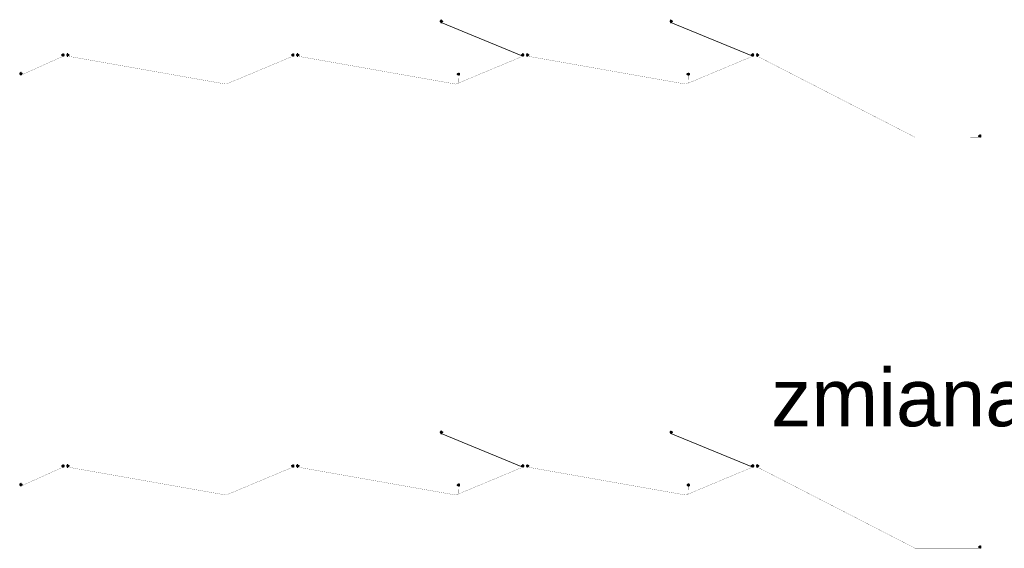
# Model space of a CAD drawing. Header units: millimetres. Extents: x -176817 to 571382, y -58489 to 156123.
# Tile 158 of 256: x -42441 to -25308, y 115965 to 125157. Entities that reach past the tile are written whole.
import ezdxf

# ---------------------------------------------------------------- set-up
doc = ezdxf.new("R2010")
doc.units = ezdxf.units.MM
doc.header["$LTSCALE"] = 0.2
for name, pattern in [('AM_ISO02W050', [7.5, 6, -1.5]), ('AM_ISO02W050x2', [3.75, 3, -0.75]), ('AM_ISO08W050', [18, 12, -1.5, 3, -1.5]), ('AM_ISO08W050x2', [9, 6, -0.75, 1.5, -0.75]), ('HIDDEN', [9.525, 6.35, -3.175])]:
    doc.linetypes.add(name, pattern=pattern)
doc.layers.get('0').update_dxf_attribs({"lineweight": 13})
for name, color, linetype, lineweight in [('-A Siatka', 30, 'Continuous', 35), ('-AAA Widok', 2, 'Continuous', 30), ('-AAA Wymiar', 1, 'Continuous', 18), ('AM_0N', 7, 'Continuous', 13), ('AM_3N', 6, 'AM_ISO02W050', 13), ('AM_4N', 3, 'Continuous', 13), ('AM_7N', 4, 'AM_ISO08W050', 13), ('AM_8', 1, 'Continuous', 13)]:
    doc.layers.add(name, color=color, linetype=linetype, lineweight=lineweight)
doc.layers.add('-AAA L-Opis', color=3, linetype='Continuous')
doc.styles.get("Standard").update_dxf_attribs({"font": 'arial.ttf'})

# ---------------------------------------------------------------- blocks, each defined once
blk = doc.blocks.new('*U1058')
at = {"layer": 'AM_0N'}
for p, q in [((6, -1), (-6, -1)), ((-6, -1), (-6, -2)), ((6, -2), (-6, -2)), ((-6, -2), (-2, -5)), ((3, -6), (-3, -6)), ((-3, -20), (-3, -6)), ((-3, -6), (-2, -6)), ((3, -20), (-3, -20)), ((-2, -21), (-3, -20)), ((2, -5), (-2, -5)), ((-2, -6), (-2, -5)), ((-2, -21), (2, -21)), ((6, -2), (2, -5)), ((2, -6), (2, -5)), ((3, -6), (2, -6)), ((2, -21), (3, -20)), ((3, -20), (3, -6)), ((6, -2), (6, -1))]:
    blk.add_line(p, q, dxfattribs=at)
at = {"layer": 'AM_3N', "linetype": 'AM_ISO02W050x2'}
for p, q in [((-3, -1), (0, -5)), ((-1, -4), (-1, -1)), ((1, -4), (-1, -4)), ((3, -1), (0, -5)), ((1, -4), (1, -1))]:
    blk.add_line(p, q, dxfattribs=at)
at = {"layer": 'AM_4N'}
for p, q in [((-2, -6), (-2, -21)), ((-2, -6), (-2, -6)), ((2, -6), (2, -21)), ((2, -6), (2, -6))]:
    blk.add_line(p, q, dxfattribs=at)
at = {"layer": 'AM_7N', "linetype": 'AM_ISO08W050x2'}
blk.add_line((0, 2), (0, -24), dxfattribs=at)
blk = doc.blocks.new('*U1059')
at = {"layer": 'AM_0N'}
for p, q in [((6, -12), (-6, -12)), ((-6, -12), (-6, -14)), ((-6, -14), (6, -14)), ((6, -14), (6, -12))]:
    blk.add_line(p, q, dxfattribs=at)
at = {"layer": 'AM_7N', "linetype": 'AM_ISO08W050x2'}
blk.add_line((0, -17), (0, -9), dxfattribs=at)
blk = doc.blocks.new('*U1060')
at = {"layer": 'AM_0N'}
for p, q in [((-6, -14), (-4, -14)), ((-6, -14), (-6, -18)), ((-6, -18), (-4, -19)), ((4, -14), (-4, -14)), ((4, -19), (-4, -19)), ((-3, -14), (-3, -18)), ((3, -14), (3, -18)), ((6, -14), (4, -14)), ((6, -18), (4, -19)), ((6, -14), (6, -18))]:
    blk.add_line(p, q, dxfattribs=at)
for centre, radius, start, end in [((-4, -16), 2.55, 55.5615, 115.5615), ((-4, -16), 2.55, 244.4385, 304.4385), ((0, -23), 9.54, 72.383, 107.617), ((0, -9), 9.54, 252.383, 287.617), ((4, -16), 2.55, 64.4385, 124.4385), ((4, -16), 2.55, 235.5615, 295.5615)]:
    blk.add_arc(centre, radius, start, end, dxfattribs=at)
at = {"layer": 'AM_7N', "linetype": 'AM_ISO08W050x2'}
blk.add_line((0, -11), (0, -22), dxfattribs=at)
blk = doc.blocks.new('okucie')
at = {"layer": 'AM_8'}
h = blk.add_hatch(dxfattribs=at)
h.set_pattern_fill('ANSI31', color=256, scale=0.5, style=0)
h.set_pattern_definition([(45, (-21727.3335, 85443.8012), (-1.122532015, 1.122532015), [])])
h.paths.add_polyline_path([(-4, -5), (-4, -4), (-6, -1), (-20, -1), (-20, -5)])
h.paths.add_polyline_path([(20, -5), (20, -1), (6, -1), (4, -4), (4, -5)])
h = blk.add_hatch(dxfattribs=at)
h.set_pattern_fill('ANSI31', color=256, scale=0.5, angle=90, style=0)
h.set_pattern_definition([(135, (-21776.6445, 85446.8), (-1.122532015, -1.122532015), [])])
h.paths.add_polyline_path([(-4, -8), (-20, -8), (-20, -12), (-4, -12)])
h.paths.add_polyline_path([(20, -8), (4, -8), (4, -12), (6, -12), (20, -12)])
at = {"layer": '-AAA Widok'}
for p, q in [((-4, -4, 0), (4, -4, 0)), ((-4, -12, 0), (-4, -8)), ((4, -12, 0), (4, -8))]:
    blk.add_line(p, q, dxfattribs=at)
for points in [[(-20, -5), (20, -5), (20, -1), (-20, -1)], [(-20, -12), (20, -12), (20, -8), (-20, -8)]]:
    blk.add_lwpolyline(points, close=True, dxfattribs=at)
at = {"layer": '-AAA Widok', "elevation": 0}
blk.add_lwpolyline([(-20, -5), (20, -5), (20, -1), (-20, -1)], close=True, dxfattribs=at)
for points in [[(-6, -1), (-4, -4), (-4, -5)], [(6, -1), (4, -4), (4, -5)]]:
    blk.add_lwpolyline(points, dxfattribs=at)
at = {"layer": '-AAA Wymiar'}
for p, q in [((-20, -8), (-20, -5)), ((20, -8), (20, -5))]:
    blk.add_line(p, q, dxfattribs=at)
at = {"layer": 'AM_0N'}
for name in ['*U1058', '*U1059', '*U1060']:
    blk.add_blockref(name, (0, 0), dxfattribs=at)
blk = doc.blocks.new('*U1065')
at = {"layer": 'AM_0N'}
for p, q in [((-33, 4), (-32, 5)), ((-33, 4), (-33, -4)), ((-2, 5), (-32, 5)), ((-32, 5), (-32, -5)), ((2, 5), (-2, 5)), ((-2, 5), (-2, -5)), ((-2, 5), (-2, 5)), ((2, 5), (2, 8)), ((3, 8), (2, 8)), ((2, -5), (2, 5)), ((8, 10), (3, 10)), ((3, 10), (3, 8)), ((3, 8), (3, -8)), ((8, 5), (3, 5)), ((8, 10), (8, 8)), ((8, -9), (8, 8)), ((-32, -5), (-33, -4)), ((-2, -5), (-32, -5)), ((2, -5), (-2, -5)), ((-2, -5), (-2, -5)), ((2, -8), (2, -5)), ((3, -8), (2, -8)), ((8, -5), (3, -5)), ((3, -8), (3, -10)), ((8, -10), (3, -10)), ((8, -10), (8, -9))]:
    blk.add_line(p, q, dxfattribs=at)
for centre, radius, start, end in [((4, 7), 4.34, 325.5531, 25.5531), ((-8, 0), 16.2, 342.3875, 17.6125), ((4, -7), 4.34, 334.4469, 34.4469)]:
    blk.add_arc(centre, radius, start, end, dxfattribs=at)
at = {"layer": 'AM_4N'}
for p, q in [((-2, 4), (-33, 4)), ((-2, 4), (-2, 5)), ((-2, -4), (-33, -4)), ((-2, -4), (-2, -5))]:
    blk.add_line(p, q, dxfattribs=at)
at = {"layer": 'AM_7N', "linetype": 'AM_ISO08W050x2'}
blk.add_line((11, 0), (-36, 0), dxfattribs=at)
blk = doc.blocks.new('*U1066')
at = {"layer": 'AM_0N'}
for p, q in [((-20, 10), (-20, -10)), ((-18, 10), (-20, 10)), ((-18, -10), (-18, 10)), ((-20, -10), (-18, -10))]:
    blk.add_line(p, q, dxfattribs=at)
at = {"layer": 'AM_7N', "linetype": 'AM_ISO08W050x2'}
blk.add_line((-15, 0), (-23, 0), dxfattribs=at)
blk = doc.blocks.new('*U1067')
at = {"layer": 'AM_0N'}
for p, q in [((-27, 9), (-28, 7)), ((-28, -7), (-28, 7)), ((-21, 9), (-27, 9)), ((-21, 5), (-27, 5)), ((-21, 9), (-20, 7)), ((-20, -7), (-20, 7)), ((-27, -9), (-28, -7)), ((-21, -5), (-27, -5)), ((-21, -9), (-27, -9)), ((-21, -9), (-20, -7))]:
    blk.add_line(p, q, dxfattribs=at)
for centre, radius, start, end in [((-24, 7), 4.08, 154.4385, 214.4385), ((-13, 0), 15.3, 162.383, 197.617), ((-24, 7), 4.08, 325.5615, 25.5615), ((-36, 0), 15.3, 342.383, 17.617), ((-24, -7), 4.08, 145.5615, 205.5615), ((-24, -7), 4.08, 334.4385, 34.4385)]:
    blk.add_arc(centre, radius, start, end, dxfattribs=at)
at = {"layer": 'AM_7N', "linetype": 'AM_ISO08W050x2'}
blk.add_line((-17, 0), (-31, 0), dxfattribs=at)
blk = doc.blocks.new('*U1068')
at = {"layer": 'AM_0N'}
for p, q in [((0, 10), (0, -10)), ((2, 10), (0, 10)), ((2, -10), (2, 10)), ((0, -10), (2, -10))]:
    blk.add_line(p, q, dxfattribs=at)
at = {"layer": 'AM_7N', "linetype": 'AM_ISO08W050x2'}
blk.add_line((5, 0), (-3, 0), dxfattribs=at)
blk = doc.blocks.new('Okucie+śruba')
at = {"layer": '-AAA Widok', "color": 42, "xscale": -1, "rotation": 90}
blk.add_blockref('okucie', (-12, 0), dxfattribs=at)
at = {"layer": 'AM_0N', "color": 42}
for name in ['*U1065', '*U1067', '*U1066', '*U1068']:
    blk.add_blockref(name, (0, 0), dxfattribs=at)
blk = doc.blocks.new('Profil rev.B zm.rz.10')
at = {"layer": '-A Siatka', "linetype": 'HIDDEN', "const_width": 3, "elevation": 0}
for points in [[(12714, 1113), (12714, 1062), (11974, 730, -0.144191), (11974, 730), (11974, 730), (11974, 782)], [(12789, 1113), (12789, 1063), (15541, 577, 0.143564), (15555, 579), (16714, 1063), (16714, 1113)], [(16789, 1113), (16789, 1063), (19541, 577, 0.143564), (19555, 579), (20714, 1063), (20714, 1113)], [(20789, 1113), (20789, 1063), (23541, 577, 0.143564), (23555, 579), (24714, 1063), (24714, 1113)], [(24789, 1113), (24789, 1063), (27534, -347, 0.095882), (27543, -348), (28669, -348), (28669, -301)], [(19595, 769), (19595, 729), (19592, 623, -0.414214), (19546, 577)], [(23595, 769), (23595, 729), (23591, 623, -0.414214), (23545, 577)]]:
    blk.add_lwpolyline(points, format="xyb", dxfattribs=at)
at = {"layer": '-AAA Wymiar', "color": 3, "elevation": 0}
for points in [[(19289, 1695), (19289, 1649), (20714, 1060), (20714, 1113)], [(23289, 1695), (23289, 1649), (24714, 1060), (24714, 1113)]]:
    blk.add_lwpolyline(points, dxfattribs=at)
at = {"color": 241, "linetype": 'HIDDEN', "const_width": 3, "elevation": 0}
for points in [[(19289, 1695), (19289, 1649), (20714, 1060), (20714, 1103)], [(23289, 1695), (23289, 1649), (24714, 1060), (24714, 1103)]]:
    blk.add_lwpolyline(points, dxfattribs=at)
at = {"layer": '-AAA Wymiar', "xscale": -1}
for p in [(19284, 1669, 0), (23284, 1669), (12784, 1083, 0), (16784, 1083, 0), (20784, 1083, 0), (24784, 1083, 0), (11969, 759, 0)]:
    blk.add_blockref('Okucie+śruba', p, dxfattribs=at)
at = {"layer": '-AAA Wymiar'}
for p in [(12720, 1083, 0), (16720, 1083, 0), (20720, 1083, 0), (24720, 1083, 0), (19601, 749, 0), (23601, 749, 0), (28674, -328, 0)]:
    blk.add_blockref('Okucie+śruba', p, dxfattribs=at)

msp = doc.modelspace()

# ---------------------------------------------------------------- linework, layer by layer
at = {"layer": '-A Siatka', "linetype": 'HIDDEN', "const_width": 3, "elevation": 0}
for points in [[(-41683.2813, 124573.2063), (-41683.2813, 124522.4317), (-42423.2825, 124190.2743, -0.1441913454), (-42423.2825, 124190.2743), (-42423.2825, 124190.2743), (-42423.2825, 124242.2063)], [(-41608.2825, 124573.2063), (-41608.2825, 124523.2063), (-38856.4632, 124037.6175, 0.1435640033), (-38842.1191, 124039.2095), (-37683.2813, 124523.2063), (-37683.2813, 124573.2063)], [(-37608.2825, 124573.2063), (-37608.2825, 124523.2063), (-34856.4632, 124037.6175, 0.1435640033), (-34842.1191, 124039.2095), (-33683.2813, 124523.2063), (-33683.2813, 124573.2063)], [(-33608.2825, 124573.2063), (-33608.2825, 124523.2063), (-30856.4632, 124037.6175, 0.1435640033), (-30842.1191, 124039.2095), (-29683.2813, 124523.2063), (-29683.2813, 124573.2063)], [(-29608.2825, 124563.2063), (-29608.2825, 124523.2063), (-26863.5693, 123113.8035, 0.0958821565), (-26853.9964, 123111.9647), (-25728.8326, 123112.7744), (-25728.8326, 123152.7744)], [(-34801.9813, 124229.6523), (-34801.9813, 124189.6523), (-34805.8063, 124083.1768, -0.4142135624), (-34851.7563, 124037.2268)], [(-30802.2313, 124229.6527), (-30802.2313, 124189.6527), (-30806.0563, 124083.1773, -0.4142135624), (-30852.0063, 124037.2273)]]:
    msp.add_lwpolyline(points, format="xyb", dxfattribs=at)
at = {"layer": '-AAA Wymiar', "color": 3, "elevation": 0}
for points in [[(-35108.2825, 125155.12), (-35108.2825, 125108.8943), (-33683.2813, 124520.2063), (-33683.2813, 124573.2063)], [(-31108.2825, 125155.12), (-31108.2825, 125108.8943), (-29683.2813, 124520.2063), (-29683.2813, 124573.2063)]]:
    msp.add_lwpolyline(points, dxfattribs=at)
at = {"color": 241, "linetype": 'HIDDEN', "const_width": 3, "elevation": 0}
for points in [[(-35108.2825, 125155.12), (-35108.2825, 125108.8943), (-33683.2813, 124520.2063), (-33683.2813, 124563.2063)], [(-31108.2825, 125155.12), (-31108.2825, 125108.8943), (-29683.2813, 124520.2063), (-29683.2813, 124563.2063)]]:
    msp.add_lwpolyline(points, dxfattribs=at)

# ---------------------------------------------------------------- block references
at = {"layer": '-AAA Widok'}
msp.add_blockref('Profil rev.B zm.rz.10', (-54397.416, 116315.1256), dxfattribs=at)
at = {"layer": '-AAA Wymiar', "xscale": -1}
for p in [(-35113.7831, 125128.8943, 0), (-31113.7831, 125128.8943), (-41613.7831, 124543.2063, 0), (-37613.7831, 124543.2063, 0), (-33613.7831, 124543.2063, 0), (-29613.7831, 124543.2063, 0), (-42428.7831, 124219.2063, 0)]:
    msp.add_blockref('Okucie+śruba', p, dxfattribs=at)
at = {"layer": '-AAA Wymiar'}
for p in [(-41677.7806, 124543.2063, 0), (-37677.7806, 124543.2063, 0), (-33677.7806, 124543.2063, 0), (-29677.7806, 124543.2063, 0), (-34796.4806, 124209.6523, 0), (-30796.7306, 124209.6527, 0), (-25723.332, 123132.7744, 0)]:
    msp.add_blockref('Okucie+śruba', p, dxfattribs=at)

# ---------------------------------------------------------------- texts
at = {"layer": '-AAA L-Opis', "insert": (-19622.7704, 118434.9051), "char_height": 1000, "attachment_point": 5}
msp.add_mtext('\\A1;zmiana wysokości w rzędzie 10', dxfattribs=at)

doc.saveas('drawing.dxf')
